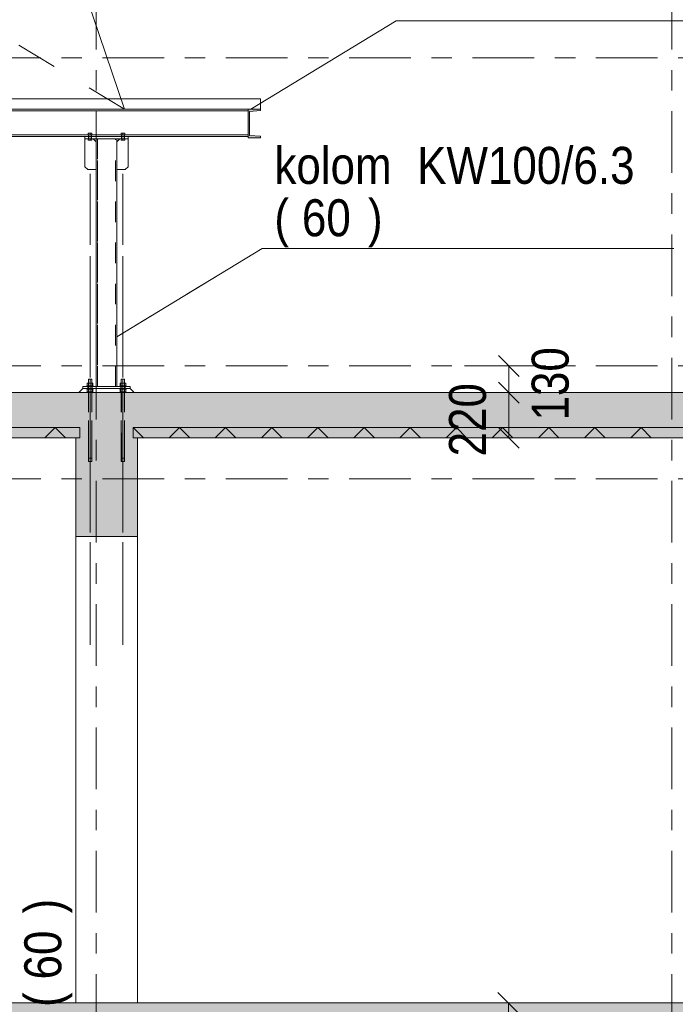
# Model space of a CAD drawing. Header units: millimetres. Extents: x -931 to -90, y -1411 to -817.
# Tile 59 of 63: x -221 to -189, y -1020 to -972. Entities that reach past the tile are written whole.
import ezdxf

# ---------------------------------------------------------------- set-up
doc = ezdxf.new("R2010")
doc.units = ezdxf.units.MM
for name, pattern in [('XKITLINE00', [0]), ('XKITLINE01', [4, 1, -1, 1, -1]), ('XKITLINE02', [4, 2, -2]), ('XKITLINE03', [6, 3, -1, 1, -1])]:
    doc.linetypes.add(name, pattern=pattern)
for name, color, linetype, lineweight in [('Bout', 3, 'Continuous', 0), ('Offset', 4, 'Continuous', 0), ('Onderdeel', 2, 'Continuous', 0), ('Onderdeel label', 2, 'Continuous', 0), ('Stramien', 4, 'Continuous', 0)]:
    doc.layers.add(name, color=color, linetype=linetype, lineweight=lineweight)
doc.styles.add('ARIAL', font='arial.ttf')

msp = doc.modelspace()

# ---------------------------------------------------------------- hatches: boundary and pattern name
at = {"layer": 'Onderdeel'}
for points in [[(-209.934, -977.459), (-209.934, -976.059), (-209.334, -976.059), (-209.334, -976.135), (-209.864, -976.177), (-209.864, -977.34), (-209.334, -977.383), (-209.334, -977.459)], [(-239.324, -989.859), (-218.324, -989.859), (-218.324, -992.059), (-239.324, -992.059)], [(-218.324, -996.859), (-218.324, -989.859), (-215.324, -989.859), (-215.324, -996.859)], [(-162.322, -992.059), (-215.324, -992.059), (-215.324, -989.859), (-162.322, -989.859)], [(-239.524, -992.059), (-239.524, -991.559), (-218.125, -991.559), (-218.125, -992.059)], [(-215.524, -992.059), (-215.524, -991.559), (-162.122, -991.559), (-162.122, -992.059)], [(-246.324, -1022.559), (-246.324, -1019.559), (-156.322, -1019.559), (-156.322, -1022.559)]]:
    msp.add_hatch(color=256, dxfattribs=at).paths.add_polyline_path(points, flags=17)

# ---------------------------------------------------------------- linework, layer by layer
at = {"layer": 'Bout', "linetype": 'XKITLINE00', "lineweight": 0}
for p, q in [((-217.717, -977.229), (-217.717, -977.229)), ((-217.717, -977.304), (-217.717, -977.229)), ((-217.537, -977.229), (-217.717, -977.229)), ((-217.717, -977.499), (-217.717, -977.574)), ((-217.687, -977.389), (-217.687, -977.399)), ((-217.627, -977.304), (-217.627, -977.229)), ((-217.627, -977.574), (-217.627, -977.499)), ((-217.567, -977.389), (-217.567, -977.399)), ((-217.565, -977.389), (-217.565, -977.399)), ((-217.537, -977.304), (-217.537, -977.229)), ((-217.537, -977.574), (-217.537, -977.499)), ((-216.117, -977.229), (-216.117, -977.229)), ((-216.117, -977.304), (-216.117, -977.229)), ((-215.937, -977.229), (-216.117, -977.229)), ((-216.117, -977.499), (-216.117, -977.574)), ((-216.087, -977.389), (-216.087, -977.399)), ((-216.027, -977.304), (-216.027, -977.229)), ((-216.027, -977.574), (-216.027, -977.499)), ((-215.967, -977.389), (-215.967, -977.399)), ((-215.965, -977.389), (-215.965, -977.399)), ((-215.937, -977.304), (-215.937, -977.229)), ((-215.937, -977.574), (-215.937, -977.499)), ((-217.717, -977.574), (-217.717, -977.574)), ((-217.537, -977.574), (-217.717, -977.574)), ((-216.117, -977.574), (-216.117, -977.574)), ((-215.937, -977.574), (-216.117, -977.574))]:
    msp.add_line(p, q, dxfattribs=at)
at = {"layer": 'Bout', "linetype": 'XKITLINE02', "lineweight": 0}
for p, q in [((-217.717, -977.304), (-217.717, -977.229)), ((-217.717, -977.304), (-217.717, -977.229)), ((-217.717, -977.304), (-217.717, -977.229)), ((-217.537, -977.304), (-217.717, -977.304)), ((-217.537, -977.499), (-217.717, -977.499)), ((-217.717, -977.574), (-217.717, -977.499)), ((-217.717, -977.574), (-217.717, -977.499)), ((-217.717, -977.574), (-217.717, -977.499)), ((-217.535, -977.229), (-217.715, -977.229)), ((-217.715, -977.304), (-217.715, -977.229)), ((-217.715, -977.304), (-217.715, -977.229)), ((-217.715, -977.304), (-217.715, -977.229)), ((-217.715, -977.304), (-217.715, -977.229)), ((-217.535, -977.304), (-217.715, -977.304)), ((-217.535, -977.499), (-217.715, -977.499)), ((-217.715, -977.574), (-217.715, -977.499)), ((-217.715, -977.574), (-217.715, -977.499)), ((-217.715, -977.574), (-217.715, -977.499)), ((-217.715, -977.574), (-217.715, -977.499)), ((-217.697, -977.389), (-217.697, -977.304)), ((-217.697, -977.389), (-217.697, -977.304)), ((-217.557, -977.389), (-217.697, -977.389)), ((-217.697, -977.499), (-217.697, -977.399)), ((-217.697, -977.499), (-217.697, -977.399)), ((-217.557, -977.399), (-217.697, -977.399)), ((-217.695, -977.389), (-217.695, -977.304)), ((-217.695, -977.389), (-217.695, -977.304)), ((-217.555, -977.389), (-217.695, -977.389)), ((-217.695, -977.499), (-217.695, -977.399)), ((-217.695, -977.499), (-217.695, -977.399)), ((-217.555, -977.399), (-217.695, -977.399)), ((-217.687, -977.389), (-217.687, -977.304)), ((-217.687, -977.499), (-217.687, -977.304)), ((-217.687, -977.399), (-217.687, -977.499)), ((-217.685, -977.499), (-217.685, -977.304)), ((-217.685, -977.499), (-217.685, -977.304)), ((-217.627, -977.304), (-217.627, -977.229)), ((-217.627, -977.304), (-217.627, -977.229)), ((-217.627, -977.304), (-217.627, -977.229)), ((-217.627, -977.574), (-217.627, -977.499)), ((-217.627, -977.574), (-217.627, -977.499)), ((-217.627, -977.574), (-217.627, -977.499)), ((-217.625, -977.304), (-217.625, -977.229)), ((-217.625, -977.304), (-217.625, -977.229)), ((-217.625, -977.304), (-217.625, -977.229)), ((-217.625, -977.304), (-217.625, -977.229)), ((-217.625, -977.574), (-217.625, -977.499)), ((-217.625, -977.574), (-217.625, -977.499)), ((-217.625, -977.574), (-217.625, -977.499)), ((-217.625, -977.574), (-217.625, -977.499)), ((-217.56, -977.389), (-217.57, -977.389)), ((-217.57, -977.399), (-217.56, -977.399)), ((-217.558, -977.389), (-217.568, -977.389)), ((-217.568, -977.399), (-217.558, -977.399)), ((-217.567, -977.389), (-217.567, -977.304)), ((-217.567, -977.499), (-217.567, -977.304)), ((-217.567, -977.399), (-217.567, -977.499)), ((-217.565, -977.389), (-217.565, -977.304)), ((-217.565, -977.499), (-217.565, -977.304)), ((-217.565, -977.399), (-217.565, -977.499)), ((-217.557, -977.389), (-217.56, -977.389)), ((-217.555, -977.389), (-217.558, -977.389)), ((-217.557, -977.389), (-217.557, -977.304)), ((-217.557, -977.389), (-217.557, -977.304)), ((-217.557, -977.499), (-217.557, -977.399)), ((-217.557, -977.499), (-217.557, -977.399)), ((-217.555, -977.389), (-217.555, -977.304)), ((-217.555, -977.389), (-217.555, -977.304)), ((-217.555, -977.499), (-217.555, -977.399)), ((-217.555, -977.499), (-217.555, -977.399)), ((-217.537, -977.229), (-217.537, -977.229)), ((-217.537, -977.229), (-217.537, -977.229)), ((-217.537, -977.304), (-217.537, -977.229)), ((-217.537, -977.229), (-217.537, -977.229)), ((-217.537, -977.304), (-217.537, -977.229)), ((-217.537, -977.304), (-217.537, -977.229)), ((-217.537, -977.574), (-217.537, -977.499)), ((-217.537, -977.574), (-217.537, -977.499)), ((-217.537, -977.499), (-217.537, -977.574)), ((-217.535, -977.304), (-217.535, -977.229)), ((-217.535, -977.304), (-217.535, -977.229)), ((-217.535, -977.304), (-217.535, -977.229)), ((-217.535, -977.304), (-217.535, -977.229)), ((-217.535, -977.574), (-217.535, -977.499)), ((-217.535, -977.574), (-217.535, -977.499)), ((-217.535, -977.574), (-217.535, -977.499)), ((-217.535, -977.574), (-217.535, -977.499)), ((-216.117, -977.304), (-216.117, -977.229)), ((-216.117, -977.304), (-216.117, -977.229)), ((-216.117, -977.304), (-216.117, -977.229)), ((-215.937, -977.304), (-216.117, -977.304)), ((-215.937, -977.499), (-216.117, -977.499)), ((-216.117, -977.574), (-216.117, -977.499)), ((-216.117, -977.574), (-216.117, -977.499)), ((-216.117, -977.574), (-216.117, -977.499)), ((-215.935, -977.229), (-216.115, -977.229)), ((-216.115, -977.304), (-216.115, -977.229)), ((-216.115, -977.304), (-216.115, -977.229)), ((-216.115, -977.304), (-216.115, -977.229)), ((-216.115, -977.304), (-216.115, -977.229)), ((-215.935, -977.304), (-216.115, -977.304)), ((-215.935, -977.499), (-216.115, -977.499)), ((-216.115, -977.574), (-216.115, -977.499)), ((-216.115, -977.574), (-216.115, -977.499)), ((-216.115, -977.574), (-216.115, -977.499)), ((-216.115, -977.574), (-216.115, -977.499)), ((-216.097, -977.389), (-216.097, -977.304)), ((-216.097, -977.389), (-216.097, -977.304)), ((-216.097, -977.389), (-215.957, -977.389)), ((-216.097, -977.499), (-216.097, -977.399)), ((-216.097, -977.499), (-216.097, -977.399)), ((-215.957, -977.399), (-216.097, -977.399)), ((-216.095, -977.389), (-216.095, -977.304)), ((-216.095, -977.389), (-216.095, -977.304)), ((-216.095, -977.389), (-215.955, -977.389)), ((-216.095, -977.499), (-216.095, -977.399)), ((-216.095, -977.499), (-216.095, -977.399)), ((-215.955, -977.399), (-216.095, -977.399)), ((-216.087, -977.389), (-216.087, -977.304)), ((-216.087, -977.499), (-216.087, -977.304)), ((-216.087, -977.399), (-216.087, -977.499)), ((-216.085, -977.499), (-216.085, -977.304)), ((-216.085, -977.499), (-216.085, -977.304)), ((-216.027, -977.304), (-216.027, -977.229)), ((-216.027, -977.304), (-216.027, -977.229)), ((-216.027, -977.304), (-216.027, -977.229)), ((-216.027, -977.574), (-216.027, -977.499)), ((-216.027, -977.574), (-216.027, -977.499)), ((-216.027, -977.574), (-216.027, -977.499)), ((-216.025, -977.304), (-216.025, -977.229)), ((-216.025, -977.304), (-216.025, -977.229)), ((-216.025, -977.304), (-216.025, -977.229)), ((-216.025, -977.304), (-216.025, -977.229)), ((-216.025, -977.574), (-216.025, -977.499)), ((-216.025, -977.574), (-216.025, -977.499)), ((-216.025, -977.574), (-216.025, -977.499)), ((-216.025, -977.574), (-216.025, -977.499)), ((-215.96, -977.389), (-215.97, -977.389)), ((-215.97, -977.399), (-215.96, -977.399)), ((-215.958, -977.389), (-215.968, -977.389)), ((-215.968, -977.399), (-215.958, -977.399)), ((-215.967, -977.389), (-215.967, -977.304)), ((-215.967, -977.499), (-215.967, -977.304)), ((-215.967, -977.399), (-215.967, -977.499)), ((-215.965, -977.389), (-215.965, -977.304)), ((-215.965, -977.499), (-215.965, -977.304)), ((-215.965, -977.399), (-215.965, -977.499)), ((-215.957, -977.389), (-215.96, -977.389)), ((-215.955, -977.389), (-215.958, -977.389)), ((-215.957, -977.389), (-215.957, -977.304)), ((-215.957, -977.389), (-215.957, -977.304)), ((-215.957, -977.499), (-215.957, -977.399)), ((-215.957, -977.499), (-215.957, -977.399)), ((-215.955, -977.389), (-215.955, -977.304)), ((-215.955, -977.389), (-215.955, -977.304)), ((-215.955, -977.499), (-215.955, -977.399)), ((-215.955, -977.499), (-215.955, -977.399)), ((-215.937, -977.229), (-215.937, -977.229)), ((-215.937, -977.229), (-215.937, -977.229)), ((-215.937, -977.304), (-215.937, -977.229)), ((-215.937, -977.229), (-215.937, -977.229)), ((-215.937, -977.304), (-215.937, -977.229)), ((-215.937, -977.304), (-215.937, -977.229)), ((-215.937, -977.574), (-215.937, -977.499)), ((-215.937, -977.574), (-215.937, -977.499)), ((-215.937, -977.499), (-215.937, -977.574)), ((-215.935, -977.304), (-215.935, -977.229)), ((-215.935, -977.304), (-215.935, -977.229)), ((-215.935, -977.304), (-215.935, -977.229)), ((-215.935, -977.304), (-215.935, -977.229)), ((-215.935, -977.574), (-215.935, -977.499)), ((-215.935, -977.574), (-215.935, -977.499)), ((-215.935, -977.574), (-215.935, -977.499)), ((-215.935, -977.574), (-215.935, -977.499)), ((-217.535, -977.574), (-217.715, -977.574)), ((-217.537, -977.574), (-217.537, -977.574)), ((-217.537, -977.574), (-217.537, -977.574)), ((-217.537, -977.574), (-217.537, -977.574)), ((-215.935, -977.574), (-216.115, -977.574)), ((-215.937, -977.574), (-215.937, -977.574)), ((-215.937, -977.574), (-215.937, -977.574)), ((-215.937, -977.574), (-215.937, -977.574)), ((-217.727, -989.559), (-217.727, -989.659)), ((-217.727, -989.559), (-217.727, -989.659)), ((-217.527, -989.559), (-217.727, -989.559)), ((-217.527, -989.659), (-217.727, -989.659)), ((-217.725, -989.559), (-217.725, -989.659)), ((-217.725, -989.559), (-217.725, -989.659)), ((-217.525, -989.559), (-217.725, -989.559)), ((-217.525, -989.659), (-217.725, -989.659)), ((-217.532, -989.559), (-217.527, -989.559)), ((-217.53, -989.559), (-217.525, -989.559)), ((-217.527, -989.559), (-217.527, -989.659)), ((-217.527, -989.559), (-217.527, -989.659)), ((-217.525, -989.559), (-217.525, -989.659)), ((-217.525, -989.559), (-217.525, -989.659)), ((-216.127, -989.559), (-216.127, -989.659)), ((-216.127, -989.559), (-216.127, -989.659)), ((-215.927, -989.559), (-216.127, -989.559)), ((-216.127, -989.659), (-215.927, -989.659)), ((-216.125, -989.559), (-216.125, -989.659)), ((-216.125, -989.559), (-216.125, -989.659)), ((-215.925, -989.559), (-216.125, -989.559)), ((-216.125, -989.659), (-215.925, -989.659)), ((-215.932, -989.559), (-215.927, -989.559)), ((-215.93, -989.559), (-215.925, -989.559)), ((-215.927, -989.559), (-215.927, -989.659)), ((-215.927, -989.559), (-215.927, -989.659)), ((-215.925, -989.559), (-215.925, -989.659)), ((-215.925, -989.559), (-215.925, -989.659))]:
    msp.add_line(p, q, dxfattribs=at)
at = {"layer": 'Offset', "linetype": 'XKITLINE00', "lineweight": 0}
for p, q in [((-197.767, -988.05), (-196.749, -989.068)), ((-199.418, -988.559), (-195.458, -988.559)), ((-197.258, -989.859), (-197.258, -988.559)), ((-197.767, -989.35), (-196.749, -990.368)), ((-197.767, -989.35), (-196.749, -990.368)), ((-197.258, -992.059), (-197.258, -989.859)), ((-197.067, -989.859), (-195.818, -989.859)), ((-197.067, -989.859), (-195.248, -989.859)), ((-197.767, -991.55), (-196.749, -992.568)), ((-197.538, -992.059), (-199.268, -992.059)), ((-197.787, -1019.05), (-196.768, -1020.068)), ((-199.438, -1019.559), (-195.478, -1019.559)), ((-197.278, -1022.559), (-197.278, -1019.559))]:
    msp.add_line(p, q, dxfattribs=at)
at = {"layer": 'Offset'}
for p in [(-197.258, -988.559), (-197.258, -989.859), (-197.258, -989.859), (-197.258, -992.059), (-197.278, -1019.559)]:
    msp.add_point(p, dxfattribs=at)
at = {"layer": 'Onderdeel', "linetype": 'XKITLINE00', "lineweight": 0}
for p, q in [((-239.334, -975.559), (-209.334, -975.559)), ((-209.334, -975.559), (-209.334, -976.059)), ((-209.334, -976.059), (-239.334, -976.059)), ((-209.934, -976.059), (-209.334, -976.059)), ((-209.934, -977.459), (-209.934, -976.059)), ((-209.334, -976.059), (-209.334, -976.135)), ((-209.934, -976.144), (-240.024, -976.144)), ((-209.334, -976.135), (-209.864, -976.177)), ((-209.864, -976.177), (-209.864, -977.34)), ((-209.934, -977.304), (-240.024, -977.304)), ((-209.934, -977.389), (-240.024, -977.389)), ((-217.877, -977.499), (-217.877, -977.399)), ((-217.877, -977.399), (-217.877, -977.399)), ((-215.777, -977.399), (-217.877, -977.399)), ((-217.877, -977.499), (-217.877, -977.499)), ((-215.777, -977.499), (-217.877, -977.499)), ((-217.877, -977.499), (-217.877, -978.861)), ((-217.327, -977.649), (-217.477, -977.499)), ((-217.327, -977.647), (-217.475, -977.499)), ((-217.327, -989.559), (-217.327, -977.499)), ((-216.327, -989.559), (-216.327, -977.499)), ((-216.177, -977.499), (-216.327, -977.649)), ((-216.325, -977.499), (-216.325, -977.647)), ((-215.775, -977.399), (-215.777, -977.399)), ((-215.777, -977.399), (-215.777, -977.499)), ((-215.775, -977.499), (-215.777, -977.499)), ((-215.777, -978.861), (-215.777, -977.499)), ((-215.775, -977.499), (-215.775, -977.399)), ((-215.775, -977.399), (-215.775, -977.399)), ((-215.775, -977.499), (-215.775, -977.499)), ((-215.775, -978.861), (-215.775, -977.499)), ((-209.334, -977.459), (-209.934, -977.459)), ((-209.864, -977.34), (-209.334, -977.383)), ((-209.334, -977.383), (-209.334, -977.459)), ((-217.877, -978.861), (-217.739, -978.999)), ((-217.877, -978.861), (-217.877, -978.861)), ((-215.914, -978.999), (-215.777, -978.861)), ((-215.912, -978.999), (-215.775, -978.861)), ((-215.777, -978.861), (-215.777, -978.861)), ((-215.775, -978.861), (-215.775, -978.861)), ((-217.327, -978.999), (-217.739, -978.999)), ((-215.914, -978.999), (-216.327, -978.999)), ((-216.325, -978.999), (-216.325, -989.559)), ((-215.914, -978.999), (-215.912, -978.999)), ((-215.912, -978.999), (-215.912, -978.999)), ((-217.765, -989.394), (-217.765, -989.394)), ((-217.765, -989.394), (-217.488, -989.394)), ((-217.765, -989.394), (-217.765, -989.529)), ((-217.707, -989.209), (-217.707, -989.209)), ((-217.707, -989.209), (-217.547, -989.209)), ((-217.707, -989.209), (-217.707, -989.394)), ((-217.547, -989.209), (-217.547, -989.394)), ((-217.547, -989.209), (-217.545, -989.209)), ((-217.545, -989.209), (-217.545, -989.209)), ((-217.545, -989.209), (-217.545, -989.394)), ((-217.488, -989.529), (-217.488, -989.394)), ((-217.488, -989.394), (-217.486, -989.394)), ((-217.486, -989.394), (-217.486, -989.394)), ((-217.486, -989.529), (-217.486, -989.394)), ((-216.165, -989.394), (-216.165, -989.394)), ((-216.165, -989.394), (-215.888, -989.394)), ((-216.165, -989.529), (-216.165, -989.394)), ((-216.107, -989.209), (-216.107, -989.209)), ((-216.107, -989.209), (-215.947, -989.209)), ((-216.107, -989.209), (-216.107, -989.394)), ((-215.947, -989.209), (-215.947, -989.209)), ((-215.947, -989.209), (-215.947, -989.394)), ((-215.945, -989.209), (-215.947, -989.209)), ((-215.945, -989.209), (-215.945, -989.209)), ((-215.945, -989.209), (-215.945, -989.394)), ((-215.888, -989.394), (-215.888, -989.394)), ((-215.888, -989.394), (-215.888, -989.529)), ((-215.886, -989.394), (-215.888, -989.394)), ((-215.886, -989.394), (-215.886, -989.394)), ((-215.886, -989.529), (-215.886, -989.394)), ((-239.324, -989.859), (-218.324, -989.859)), ((-215.324, -989.859), (-218.324, -989.859)), ((-218.177, -989.859), (-217.977, -989.659)), ((-217.977, -989.659), (-217.977, -989.559)), ((-217.977, -989.559), (-217.977, -989.559)), ((-215.677, -989.559), (-217.977, -989.559)), ((-217.977, -989.659), (-215.677, -989.659)), ((-217.977, -989.659), (-217.977, -989.659)), ((-217.977, -989.659), (-215.677, -989.659)), ((-217.777, -989.529), (-217.777, -989.529)), ((-217.777, -989.529), (-217.477, -989.529)), ((-217.777, -989.529), (-217.777, -989.559)), ((-217.477, -989.559), (-217.477, -989.529)), ((-217.477, -989.529), (-217.475, -989.529)), ((-217.475, -989.529), (-217.475, -989.529)), ((-217.475, -989.559), (-217.475, -989.529)), ((-216.177, -989.529), (-216.177, -989.529)), ((-216.177, -989.529), (-215.877, -989.529)), ((-216.177, -989.559), (-216.177, -989.529)), ((-215.877, -989.529), (-215.877, -989.529)), ((-215.877, -989.529), (-215.877, -989.559)), ((-215.875, -989.529), (-215.877, -989.529)), ((-215.875, -989.529), (-215.875, -989.529)), ((-215.875, -989.559), (-215.875, -989.529)), ((-215.677, -989.559), (-215.677, -989.659)), ((-215.677, -989.559), (-215.675, -989.559)), ((-215.477, -989.859), (-215.677, -989.659)), ((-215.677, -989.659), (-215.675, -989.659)), ((-215.675, -989.659), (-215.677, -989.659)), ((-215.675, -989.559), (-215.675, -989.559)), ((-215.675, -989.659), (-215.675, -989.559)), ((-215.675, -989.659), (-215.675, -989.659)), ((-215.475, -989.859), (-215.675, -989.659)), ((-215.675, -989.659), (-215.675, -989.659)), ((-215.324, -989.859), (-162.322, -989.859)), ((-218.125, -991.559), (-239.524, -991.559)), ((-219.819, -992.059), (-219.319, -991.559)), ((-218.819, -992.059), (-219.319, -991.559)), ((-218.125, -991.559), (-218.125, -992.059)), ((-215.024, -992.059), (-215.524, -991.559)), ((-162.122, -991.559), (-215.524, -991.559)), ((-215.524, -992.059), (-215.524, -991.559)), ((-213.779, -992.059), (-213.279, -991.559)), ((-212.779, -992.059), (-213.279, -991.559)), ((-211.534, -992.059), (-211.034, -991.559)), ((-210.534, -992.059), (-211.034, -991.559)), ((-209.289, -992.059), (-208.789, -991.559)), ((-208.289, -992.059), (-208.789, -991.559)), ((-207.044, -992.059), (-206.544, -991.559)), ((-206.044, -992.059), (-206.544, -991.559)), ((-204.799, -992.059), (-204.299, -991.559)), ((-203.799, -992.059), (-204.299, -991.559)), ((-202.554, -992.059), (-202.054, -991.559)), ((-201.554, -992.059), (-202.054, -991.559)), ((-200.309, -992.059), (-199.809, -991.559)), ((-199.309, -992.059), (-199.809, -991.559)), ((-198.064, -992.059), (-197.564, -991.559)), ((-197.064, -992.059), (-197.564, -991.559)), ((-195.819, -992.059), (-195.319, -991.559)), ((-194.819, -992.059), (-195.319, -991.559)), ((-193.574, -992.059), (-193.074, -991.559)), ((-192.574, -992.059), (-193.074, -991.559)), ((-191.329, -992.059), (-190.829, -991.559)), ((-190.329, -992.059), (-190.829, -991.559)), ((-218.125, -992.059), (-239.524, -992.059)), ((-239.324, -992.059), (-218.324, -992.059)), ((-218.325, -996.859), (-218.325, -992.059)), ((-218.325, -996.859), (-218.325, -992.059)), ((-218.324, -996.859), (-218.324, -992.059)), ((-162.122, -992.059), (-215.524, -992.059)), ((-162.322, -992.059), (-215.324, -992.059)), ((-215.324, -992.059), (-215.324, -1019.559)), ((-215.324, -1019.559), (-215.324, -992.059)), ((-215.324, -996.859), (-215.324, -992.059)), ((-218.325, -996.859), (-218.325, -996.859)), ((-218.324, -1019.559), (-218.324, -996.859)), ((-215.324, -996.859), (-218.324, -996.859)), ((-162.322, -1019.559), (-239.324, -1019.559))]:
    msp.add_line(p, q, dxfattribs=at)
at = {"layer": 'Onderdeel', "linetype": 'XKITLINE01', "lineweight": 0}
for p, q in [((-209.934, -976.059), (-240.024, -976.059)), ((-209.934, -976.059), (-239.334, -976.059)), ((-209.934, -976.059), (-209.934, -977.389)), ((-209.934, -976.059), (-209.934, -977.389)), ((-209.934, -976.144), (-240.024, -976.144)), ((-209.934, -977.304), (-240.024, -977.304)), ((-209.934, -977.389), (-240.024, -977.389)), ((-217.877, -977.399), (-217.877, -977.499)), ((-217.477, -977.499), (-217.877, -977.499)), ((-217.877, -978.861), (-217.877, -977.499)), ((-217.875, -977.399), (-217.875, -977.499)), ((-217.875, -977.499), (-217.875, -977.399)), ((-217.875, -977.399), (-217.875, -977.399)), ((-215.777, -977.399), (-217.875, -977.399)), ((-217.475, -977.499), (-217.875, -977.499)), ((-217.875, -977.499), (-217.875, -978.861)), ((-217.875, -978.861), (-217.875, -977.499)), ((-217.875, -977.499), (-217.875, -977.499)), ((-215.777, -977.499), (-217.875, -977.499)), ((-217.327, -977.649), (-217.477, -977.499)), ((-217.325, -977.649), (-217.475, -977.499)), ((-217.327, -989.559), (-217.327, -977.499)), ((-217.327, -977.499), (-217.327, -977.499)), ((-216.327, -977.499), (-217.327, -977.499)), ((-217.325, -989.559), (-217.325, -977.499)), ((-217.325, -989.559), (-217.325, -977.499)), ((-217.325, -977.499), (-217.325, -977.499)), ((-216.325, -977.499), (-217.325, -977.499)), ((-217.264, -989.559), (-217.264, -977.499)), ((-217.264, -977.499), (-217.264, -989.559)), ((-217.262, -989.559), (-217.262, -977.499)), ((-217.262, -977.499), (-217.262, -989.559)), ((-216.39, -989.559), (-216.39, -977.499)), ((-216.39, -989.559), (-216.39, -977.499)), ((-216.388, -989.559), (-216.388, -977.499)), ((-216.388, -989.559), (-216.388, -977.499)), ((-216.327, -989.559), (-216.327, -977.499)), ((-216.327, -977.649), (-216.177, -977.499)), ((-216.325, -989.559), (-216.325, -977.499)), ((-216.175, -977.499), (-216.325, -977.649)), ((-216.325, -977.649), (-216.175, -977.499)), ((-215.777, -977.499), (-216.177, -977.499)), ((-215.775, -977.499), (-216.175, -977.499)), ((-215.777, -977.399), (-215.777, -977.399)), ((-215.777, -977.499), (-215.777, -977.399)), ((-215.777, -977.499), (-215.777, -977.499)), ((-215.777, -978.861), (-215.777, -977.499)), ((-215.775, -977.499), (-215.775, -977.399)), ((-215.775, -977.399), (-215.775, -977.399)), ((-215.775, -977.499), (-215.775, -977.499)), ((-215.775, -978.861), (-215.775, -977.499)), ((-217.325, -977.649), (-217.327, -977.647)), ((-217.327, -978.999), (-217.327, -977.649)), ((-217.327, -977.649), (-217.327, -977.649)), ((-217.327, -978.999), (-217.327, -977.649)), ((-217.325, -978.999), (-217.325, -977.649)), ((-217.325, -977.649), (-217.325, -977.649)), ((-217.325, -978.999), (-217.325, -977.649)), ((-216.327, -977.649), (-216.327, -978.999)), ((-216.327, -977.649), (-216.327, -977.649)), ((-216.327, -978.999), (-216.327, -977.649)), ((-216.325, -977.647), (-216.325, -978.999)), ((-216.325, -977.649), (-216.325, -978.999)), ((-216.325, -977.649), (-216.325, -977.649)), ((-216.325, -978.999), (-216.325, -977.649)), ((-217.739, -978.999), (-217.877, -978.861)), ((-217.875, -978.861), (-217.737, -978.999)), ((-217.875, -978.861), (-217.875, -978.861)), ((-217.737, -978.999), (-217.875, -978.861)), ((-215.777, -978.861), (-215.914, -978.999)), ((-215.775, -978.861), (-215.912, -978.999)), ((-217.737, -978.999), (-217.325, -978.999)), ((-217.327, -978.999), (-217.327, -978.999)), ((-217.327, -978.999), (-217.327, -978.999)), ((-215.912, -978.999), (-216.325, -978.999)), ((-217.765, -989.529), (-217.765, -989.394)), ((-217.488, -989.394), (-217.765, -989.394)), ((-217.765, -989.529), (-217.765, -989.394)), ((-217.765, -989.529), (-217.765, -989.394)), ((-217.763, -989.394), (-217.763, -989.394)), ((-217.486, -989.394), (-217.763, -989.394)), ((-217.763, -989.529), (-217.763, -989.394)), ((-217.763, -989.394), (-217.763, -989.529)), ((-217.486, -989.394), (-217.763, -989.394)), ((-217.763, -989.529), (-217.763, -989.394)), ((-217.763, -989.529), (-217.763, -989.394)), ((-217.707, -989.209), (-217.707, -992.809)), ((-217.547, -989.209), (-217.707, -989.209)), ((-217.707, -989.209), (-217.707, -992.809)), ((-217.707, -992.809), (-217.707, -989.209)), ((-217.707, -989.394), (-217.707, -992.809)), ((-217.705, -989.209), (-217.705, -989.209)), ((-217.545, -989.209), (-217.705, -989.209)), ((-217.705, -989.209), (-217.705, -992.809)), ((-217.705, -989.209), (-217.705, -992.809)), ((-217.545, -989.209), (-217.705, -989.209)), ((-217.705, -989.209), (-217.705, -992.809)), ((-217.705, -992.809), (-217.705, -989.209)), ((-217.547, -992.809), (-217.547, -989.209)), ((-217.547, -989.209), (-217.547, -989.209)), ((-217.547, -989.209), (-217.547, -992.809)), ((-217.547, -989.209), (-217.547, -992.809)), ((-217.547, -989.394), (-217.547, -992.809)), ((-217.545, -992.809), (-217.545, -989.209)), ((-217.545, -989.209), (-217.545, -989.209)), ((-217.545, -989.209), (-217.545, -992.809)), ((-217.545, -989.209), (-217.545, -992.809)), ((-217.545, -989.394), (-217.545, -992.809)), ((-217.488, -989.529), (-217.488, -989.394)), ((-217.488, -989.394), (-217.488, -989.394)), ((-217.488, -989.529), (-217.488, -989.394)), ((-217.488, -989.394), (-217.488, -989.529)), ((-217.486, -989.529), (-217.486, -989.394)), ((-217.486, -989.394), (-217.486, -989.394)), ((-217.486, -989.529), (-217.486, -989.394)), ((-217.486, -989.394), (-217.486, -989.529)), ((-216.165, -989.529), (-216.165, -989.394)), ((-216.165, -989.394), (-216.165, -989.394)), ((-216.165, -989.394), (-215.888, -989.394)), ((-216.165, -989.529), (-216.165, -989.394)), ((-216.165, -989.394), (-216.165, -989.529)), ((-215.888, -989.394), (-216.163, -989.394)), ((-216.163, -989.529), (-216.163, -989.394)), ((-216.163, -989.529), (-216.163, -989.394)), ((-216.163, -989.394), (-216.163, -989.394)), ((-216.163, -989.394), (-215.886, -989.394)), ((-216.163, -989.529), (-216.163, -989.394)), ((-216.163, -989.394), (-216.163, -989.529)), ((-216.107, -989.209), (-216.107, -992.809)), ((-216.107, -989.209), (-216.107, -989.209)), ((-216.107, -989.209), (-215.947, -989.209)), ((-216.107, -992.809), (-216.107, -989.209)), ((-216.107, -989.209), (-216.107, -992.809)), ((-216.107, -989.394), (-216.107, -992.809)), ((-215.947, -989.209), (-216.105, -989.209)), ((-216.105, -992.809), (-216.105, -989.209)), ((-216.105, -992.809), (-216.105, -989.209)), ((-216.105, -989.209), (-216.105, -989.209)), ((-216.105, -989.209), (-215.945, -989.209)), ((-216.105, -992.809), (-216.105, -989.209)), ((-216.105, -992.809), (-216.105, -989.209)), ((-215.947, -989.209), (-215.947, -989.209)), ((-215.947, -989.209), (-215.947, -992.809)), ((-215.947, -989.209), (-215.947, -992.809)), ((-215.947, -992.809), (-215.947, -989.209)), ((-215.947, -989.394), (-215.947, -992.809)), ((-215.945, -989.209), (-215.945, -992.809)), ((-215.945, -989.209), (-215.945, -989.209)), ((-215.945, -989.209), (-215.945, -992.809)), ((-215.945, -992.809), (-215.945, -989.209)), ((-215.945, -989.394), (-215.945, -992.809)), ((-215.888, -989.394), (-215.888, -989.394)), ((-215.888, -989.394), (-215.888, -989.529)), ((-215.888, -989.529), (-215.888, -989.394)), ((-215.888, -989.529), (-215.888, -989.394)), ((-215.886, -989.394), (-215.886, -989.529)), ((-215.886, -989.394), (-215.886, -989.394)), ((-215.886, -989.529), (-215.886, -989.394)), ((-215.886, -989.529), (-215.886, -989.394)), ((-218.177, -989.859), (-217.977, -989.659)), ((-215.477, -989.859), (-218.177, -989.859)), ((-218.175, -989.859), (-217.975, -989.659)), ((-218.175, -989.859), (-217.975, -989.659)), ((-215.475, -989.859), (-218.175, -989.859)), ((-217.977, -989.559), (-217.977, -989.659)), ((-217.975, -989.659), (-217.975, -989.559)), ((-217.975, -989.559), (-217.975, -989.559)), ((-217.975, -989.559), (-217.975, -989.659)), ((-215.675, -989.559), (-217.975, -989.559)), ((-217.975, -989.659), (-217.975, -989.659)), ((-215.675, -989.659), (-217.975, -989.659)), ((-217.975, -989.659), (-215.675, -989.659)), ((-217.777, -989.559), (-217.777, -989.529)), ((-217.477, -989.529), (-217.777, -989.529)), ((-217.777, -989.559), (-217.777, -989.529)), ((-217.777, -989.559), (-217.777, -989.529)), ((-217.777, -989.559), (-217.777, -989.559)), ((-217.777, -989.559), (-217.477, -989.559)), ((-217.477, -989.559), (-217.777, -989.559)), ((-217.777, -989.659), (-217.777, -989.659)), ((-217.777, -989.659), (-217.477, -989.659)), ((-217.777, -989.689), (-217.777, -989.659)), ((-217.777, -989.659), (-217.777, -989.689)), ((-217.477, -989.659), (-217.777, -989.659)), ((-217.777, -989.689), (-217.777, -989.659)), ((-217.777, -989.689), (-217.777, -989.659)), ((-217.777, -989.689), (-217.777, -989.689)), ((-217.777, -989.689), (-217.477, -989.689)), ((-217.477, -989.689), (-217.777, -989.689)), ((-217.775, -989.529), (-217.775, -989.529)), ((-217.475, -989.529), (-217.775, -989.529)), ((-217.775, -989.559), (-217.775, -989.529)), ((-217.775, -989.529), (-217.775, -989.559)), ((-217.475, -989.529), (-217.775, -989.529)), ((-217.775, -989.559), (-217.775, -989.529)), ((-217.775, -989.559), (-217.775, -989.529)), ((-217.775, -989.559), (-217.775, -989.559)), ((-217.775, -989.559), (-217.475, -989.559)), ((-217.475, -989.559), (-217.775, -989.559)), ((-217.775, -989.659), (-217.775, -989.659)), ((-217.775, -989.659), (-217.475, -989.659)), ((-217.775, -989.689), (-217.775, -989.659)), ((-217.775, -989.659), (-217.775, -989.689)), ((-217.475, -989.659), (-217.775, -989.659)), ((-217.775, -989.689), (-217.775, -989.659)), ((-217.775, -989.689), (-217.775, -989.659)), ((-217.775, -989.689), (-217.775, -989.689)), ((-217.775, -989.689), (-217.475, -989.689)), ((-217.475, -989.689), (-217.775, -989.689)), ((-217.765, -989.529), (-217.765, -989.529)), ((-217.765, -989.529), (-217.488, -989.529)), ((-217.488, -989.529), (-217.765, -989.529)), ((-217.765, -989.689), (-217.765, -989.689)), ((-217.765, -989.689), (-217.488, -989.689)), ((-217.765, -989.824), (-217.765, -989.689)), ((-217.765, -989.689), (-217.765, -989.824)), ((-217.488, -989.689), (-217.765, -989.689)), ((-217.765, -989.824), (-217.765, -989.689)), ((-217.765, -989.824), (-217.765, -989.689)), ((-217.765, -989.824), (-217.765, -989.824)), ((-217.765, -989.824), (-217.488, -989.824)), ((-217.488, -989.824), (-217.765, -989.824)), ((-217.763, -989.529), (-217.763, -989.529)), ((-217.763, -989.529), (-217.486, -989.529)), ((-217.486, -989.529), (-217.763, -989.529)), ((-217.763, -989.689), (-217.763, -989.689)), ((-217.763, -989.689), (-217.486, -989.689)), ((-217.763, -989.824), (-217.763, -989.689)), ((-217.763, -989.689), (-217.763, -989.824)), ((-217.486, -989.689), (-217.763, -989.689)), ((-217.763, -989.824), (-217.763, -989.689)), ((-217.763, -989.824), (-217.763, -989.689)), ((-217.763, -989.824), (-217.763, -989.824)), ((-217.763, -989.824), (-217.486, -989.824)), ((-217.486, -989.824), (-217.763, -989.824)), ((-217.488, -989.529), (-217.488, -989.529)), ((-217.488, -989.824), (-217.488, -989.689)), ((-217.488, -989.824), (-217.488, -989.689)), ((-217.488, -989.689), (-217.488, -989.689)), ((-217.488, -989.824), (-217.488, -989.689)), ((-217.488, -989.689), (-217.488, -989.824)), ((-217.488, -989.824), (-217.488, -989.824)), ((-217.486, -989.529), (-217.486, -989.529)), ((-217.486, -989.824), (-217.486, -989.689)), ((-217.486, -989.824), (-217.486, -989.689)), ((-217.486, -989.689), (-217.486, -989.689)), ((-217.486, -989.824), (-217.486, -989.689)), ((-217.486, -989.689), (-217.486, -989.824)), ((-217.486, -989.824), (-217.486, -989.824)), ((-217.477, -989.559), (-217.477, -989.529)), ((-217.477, -989.529), (-217.477, -989.529)), ((-217.477, -989.559), (-217.477, -989.529)), ((-217.477, -989.529), (-217.477, -989.559)), ((-217.477, -989.559), (-217.477, -989.559)), ((-217.477, -989.689), (-217.477, -989.659)), ((-217.477, -989.689), (-217.477, -989.659)), ((-217.477, -989.659), (-217.477, -989.659)), ((-217.477, -989.689), (-217.477, -989.659)), ((-217.477, -989.659), (-217.477, -989.689)), ((-217.477, -989.689), (-217.477, -989.689)), ((-217.475, -989.559), (-217.475, -989.529)), ((-217.475, -989.529), (-217.475, -989.529)), ((-217.475, -989.559), (-217.475, -989.529)), ((-217.475, -989.529), (-217.475, -989.559)), ((-217.475, -989.559), (-217.475, -989.559)), ((-217.475, -989.689), (-217.475, -989.659)), ((-217.475, -989.689), (-217.475, -989.659)), ((-217.475, -989.659), (-217.475, -989.659)), ((-217.475, -989.689), (-217.475, -989.659)), ((-217.475, -989.659), (-217.475, -989.689)), ((-217.475, -989.689), (-217.475, -989.689)), ((-217.327, -989.559), (-217.327, -989.559)), ((-217.327, -989.559), (-216.327, -989.559)), ((-217.325, -989.559), (-217.325, -989.559)), ((-217.325, -989.559), (-216.325, -989.559)), ((-216.177, -989.559), (-216.177, -989.529)), ((-216.177, -989.529), (-216.177, -989.529)), ((-216.177, -989.529), (-215.877, -989.529)), ((-216.177, -989.559), (-216.177, -989.529)), ((-216.177, -989.529), (-216.177, -989.559)), ((-215.877, -989.559), (-216.177, -989.559)), ((-216.177, -989.559), (-216.177, -989.559)), ((-216.177, -989.559), (-215.877, -989.559)), ((-215.877, -989.659), (-216.177, -989.659)), ((-216.177, -989.689), (-216.177, -989.659)), ((-216.177, -989.689), (-216.177, -989.659)), ((-216.177, -989.659), (-216.177, -989.659)), ((-216.177, -989.659), (-215.877, -989.659)), ((-216.177, -989.689), (-216.177, -989.659)), ((-216.177, -989.659), (-216.177, -989.689)), ((-215.877, -989.689), (-216.177, -989.689)), ((-216.177, -989.689), (-216.177, -989.689)), ((-216.177, -989.689), (-215.877, -989.689)), ((-215.877, -989.529), (-216.175, -989.529)), ((-216.175, -989.559), (-216.175, -989.529)), ((-216.175, -989.559), (-216.175, -989.529)), ((-216.175, -989.529), (-216.175, -989.529)), ((-216.175, -989.529), (-215.875, -989.529)), ((-216.175, -989.559), (-216.175, -989.529)), ((-216.175, -989.529), (-216.175, -989.559)), ((-215.875, -989.559), (-216.175, -989.559)), ((-216.175, -989.559), (-216.175, -989.559)), ((-216.175, -989.559), (-215.875, -989.559)), ((-215.875, -989.659), (-216.175, -989.659)), ((-216.175, -989.689), (-216.175, -989.659)), ((-216.175, -989.689), (-216.175, -989.659)), ((-216.175, -989.659), (-216.175, -989.659)), ((-216.175, -989.659), (-215.875, -989.659)), ((-216.175, -989.689), (-216.175, -989.659)), ((-216.175, -989.659), (-216.175, -989.689)), ((-215.875, -989.689), (-216.175, -989.689)), ((-216.175, -989.689), (-216.175, -989.689)), ((-216.175, -989.689), (-215.875, -989.689)), ((-215.888, -989.529), (-216.165, -989.529)), ((-216.165, -989.529), (-216.165, -989.529)), ((-216.165, -989.529), (-215.888, -989.529)), ((-215.888, -989.689), (-216.165, -989.689)), ((-216.165, -989.824), (-216.165, -989.689)), ((-216.165, -989.824), (-216.165, -989.689)), ((-216.165, -989.689), (-216.165, -989.689)), ((-216.165, -989.689), (-215.888, -989.689)), ((-216.165, -989.824), (-216.165, -989.689)), ((-216.165, -989.689), (-216.165, -989.824)), ((-215.888, -989.824), (-216.165, -989.824)), ((-216.165, -989.824), (-216.165, -989.824)), ((-216.165, -989.824), (-215.888, -989.824)), ((-215.886, -989.529), (-216.163, -989.529)), ((-216.163, -989.529), (-216.163, -989.529)), ((-216.163, -989.529), (-215.886, -989.529)), ((-215.886, -989.689), (-216.163, -989.689)), ((-216.163, -989.824), (-216.163, -989.689)), ((-216.163, -989.824), (-216.163, -989.689)), ((-216.163, -989.689), (-216.163, -989.689)), ((-216.163, -989.689), (-215.886, -989.689)), ((-216.163, -989.824), (-216.163, -989.689)), ((-216.163, -989.689), (-216.163, -989.824)), ((-215.886, -989.824), (-216.163, -989.824)), ((-216.163, -989.824), (-216.163, -989.824)), ((-216.163, -989.824), (-215.886, -989.824)), ((-215.888, -989.529), (-215.888, -989.529)), ((-215.888, -989.689), (-215.888, -989.689)), ((-215.888, -989.824), (-215.888, -989.689)), ((-215.888, -989.689), (-215.888, -989.824)), ((-215.888, -989.824), (-215.888, -989.689)), ((-215.888, -989.824), (-215.888, -989.689)), ((-215.888, -989.824), (-215.888, -989.824)), ((-215.886, -989.529), (-215.886, -989.529)), ((-215.886, -989.689), (-215.886, -989.689)), ((-215.886, -989.824), (-215.886, -989.689)), ((-215.886, -989.689), (-215.886, -989.824)), ((-215.886, -989.824), (-215.886, -989.689)), ((-215.886, -989.824), (-215.886, -989.689)), ((-215.886, -989.824), (-215.886, -989.824)), ((-215.877, -989.529), (-215.877, -989.529)), ((-215.877, -989.529), (-215.877, -989.559)), ((-215.877, -989.559), (-215.877, -989.529)), ((-215.877, -989.559), (-215.877, -989.529)), ((-215.877, -989.559), (-215.877, -989.559)), ((-215.877, -989.659), (-215.877, -989.659)), ((-215.877, -989.689), (-215.877, -989.659)), ((-215.877, -989.659), (-215.877, -989.689)), ((-215.877, -989.689), (-215.877, -989.659)), ((-215.877, -989.689), (-215.877, -989.659)), ((-215.877, -989.689), (-215.877, -989.689)), ((-215.875, -989.529), (-215.875, -989.559)), ((-215.875, -989.529), (-215.875, -989.529)), ((-215.875, -989.559), (-215.875, -989.529)), ((-215.875, -989.559), (-215.875, -989.529)), ((-215.875, -989.559), (-215.875, -989.559)), ((-215.875, -989.659), (-215.875, -989.659)), ((-215.875, -989.689), (-215.875, -989.659)), ((-215.875, -989.659), (-215.875, -989.689)), ((-215.875, -989.689), (-215.875, -989.659)), ((-215.875, -989.689), (-215.875, -989.659)), ((-215.875, -989.689), (-215.875, -989.689)), ((-215.677, -989.559), (-215.677, -989.559)), ((-215.677, -989.659), (-215.677, -989.559)), ((-215.677, -989.659), (-215.477, -989.859)), ((-215.677, -989.659), (-215.677, -989.659)), ((-215.675, -989.659), (-215.675, -989.559)), ((-215.675, -989.659), (-215.475, -989.859)), ((-218.125, -991.559), (-239.524, -991.559)), ((-218.125, -992.059), (-218.125, -991.559)), ((-218.125, -992.059), (-218.125, -991.559)), ((-215.524, -991.559), (-215.524, -992.059)), ((-162.122, -991.559), (-215.524, -991.559)), ((-215.524, -991.559), (-215.524, -992.059)), ((-239.524, -992.059), (-218.125, -992.059)), ((-218.324, -992.059), (-218.325, -992.059)), ((-218.325, -992.059), (-218.325, -992.059)), ((-218.324, -992.059), (-218.324, -1019.559)), ((-218.324, -996.859), (-218.324, -992.059)), ((-218.324, -992.059), (-218.324, -992.059)), ((-215.524, -992.059), (-162.122, -992.059)), ((-215.324, -992.059), (-215.325, -992.059)), ((-215.325, -992.059), (-215.325, -992.059)), ((-215.325, -992.059), (-215.325, -996.859)), ((-215.325, -996.859), (-215.325, -992.059)), ((-215.325, -992.059), (-215.324, -992.059)), ((-215.324, -992.059), (-215.324, -992.059)), ((-217.707, -992.901), (-217.707, -992.809)), ((-217.707, -992.962), (-217.707, -992.809)), ((-217.707, -992.901), (-217.707, -992.809)), ((-217.707, -992.962), (-217.707, -992.809)), ((-217.705, -992.901), (-217.705, -992.809)), ((-217.705, -992.962), (-217.705, -992.809)), ((-217.705, -992.901), (-217.705, -992.809)), ((-217.705, -992.962), (-217.705, -992.809)), ((-217.547, -992.901), (-217.547, -992.809)), ((-217.547, -992.962), (-217.547, -992.809)), ((-217.547, -992.901), (-217.547, -992.809)), ((-217.547, -992.962), (-217.547, -992.809)), ((-217.545, -992.901), (-217.545, -992.809)), ((-217.545, -992.962), (-217.545, -992.809)), ((-217.545, -992.901), (-217.545, -992.809)), ((-217.545, -992.962), (-217.545, -992.809)), ((-216.107, -992.901), (-216.107, -992.809)), ((-216.107, -992.962), (-216.107, -992.809)), ((-216.107, -992.962), (-216.107, -992.809)), ((-216.107, -992.901), (-216.107, -992.809)), ((-216.105, -992.901), (-216.105, -992.809)), ((-216.105, -992.962), (-216.105, -992.809)), ((-216.105, -992.962), (-216.105, -992.809)), ((-216.105, -992.901), (-216.105, -992.809)), ((-215.947, -992.962), (-215.947, -992.809)), ((-215.947, -992.901), (-215.947, -992.809)), ((-215.947, -992.901), (-215.947, -992.809)), ((-215.947, -992.962), (-215.947, -992.809)), ((-215.945, -992.962), (-215.945, -992.809)), ((-215.945, -992.901), (-215.945, -992.809)), ((-215.945, -992.901), (-215.945, -992.809)), ((-215.945, -992.962), (-215.945, -992.809)), ((-217.707, -992.978), (-217.707, -992.901)), ((-217.707, -992.978), (-217.707, -992.901)), ((-217.707, -993.092), (-217.707, -992.962)), ((-217.707, -993.092), (-217.707, -992.962)), ((-217.707, -993.03), (-217.707, -992.978)), ((-217.707, -993.03), (-217.707, -992.978)), ((-217.707, -993.049), (-217.707, -993.03)), ((-217.707, -993.049), (-217.707, -993.03)), ((-217.707, -993.049), (-217.707, -993.049)), ((-217.707, -993.049), (-217.707, -993.209)), ((-217.547, -993.049), (-217.707, -993.049)), ((-217.707, -993.049), (-217.707, -993.049)), ((-217.707, -993.049), (-217.547, -993.049)), ((-217.707, -993.209), (-217.707, -993.049)), ((-217.707, -993.178), (-217.707, -993.092)), ((-217.707, -993.178), (-217.707, -993.092)), ((-217.707, -993.209), (-217.707, -993.178)), ((-217.707, -993.209), (-217.707, -993.178)), ((-217.707, -993.209), (-217.707, -993.209)), ((-217.707, -993.209), (-217.547, -993.209)), ((-217.707, -993.209), (-217.707, -993.209)), ((-217.547, -993.209), (-217.707, -993.209)), ((-217.705, -992.978), (-217.705, -992.901)), ((-217.705, -992.978), (-217.705, -992.901)), ((-217.705, -993.092), (-217.705, -992.962)), ((-217.705, -993.092), (-217.705, -992.962)), ((-217.705, -993.03), (-217.705, -992.978)), ((-217.705, -993.03), (-217.705, -992.978)), ((-217.705, -993.049), (-217.705, -993.03)), ((-217.705, -993.049), (-217.705, -993.03)), ((-217.705, -993.049), (-217.705, -993.049)), ((-217.705, -993.049), (-217.705, -993.209)), ((-217.545, -993.049), (-217.705, -993.049)), ((-217.705, -993.049), (-217.705, -993.049)), ((-217.705, -993.049), (-217.545, -993.049)), ((-217.705, -993.209), (-217.705, -993.049)), ((-217.705, -993.178), (-217.705, -993.092)), ((-217.705, -993.178), (-217.705, -993.092)), ((-217.705, -993.209), (-217.705, -993.178)), ((-217.705, -993.209), (-217.705, -993.178)), ((-217.705, -993.209), (-217.705, -993.209)), ((-217.705, -993.209), (-217.545, -993.209)), ((-217.705, -993.209), (-217.705, -993.209)), ((-217.545, -993.209), (-217.705, -993.209)), ((-217.547, -992.978), (-217.547, -992.901)), ((-217.547, -992.978), (-217.547, -992.901)), ((-217.547, -993.092), (-217.547, -992.962)), ((-217.547, -993.092), (-217.547, -992.962)), ((-217.547, -993.03), (-217.547, -992.978)), ((-217.547, -993.03), (-217.547, -992.978)), ((-217.547, -993.049), (-217.547, -993.03)), ((-217.547, -993.049), (-217.547, -993.03)), ((-217.547, -993.049), (-217.547, -993.049)), ((-217.547, -993.209), (-217.547, -993.049)), ((-217.547, -993.049), (-217.547, -993.049)), ((-217.547, -993.049), (-217.547, -993.209)), ((-217.547, -993.178), (-217.547, -993.092)), ((-217.547, -993.178), (-217.547, -993.092)), ((-217.547, -993.209), (-217.547, -993.178)), ((-217.547, -993.209), (-217.547, -993.178)), ((-217.547, -993.209), (-217.547, -993.209)), ((-217.547, -993.209), (-217.547, -993.209)), ((-217.545, -992.978), (-217.545, -992.901)), ((-217.545, -992.978), (-217.545, -992.901)), ((-217.545, -993.092), (-217.545, -992.962)), ((-217.545, -993.092), (-217.545, -992.962)), ((-217.545, -993.03), (-217.545, -992.978)), ((-217.545, -993.03), (-217.545, -992.978)), ((-217.545, -993.049), (-217.545, -993.03)), ((-217.545, -993.049), (-217.545, -993.03)), ((-217.545, -993.049), (-217.545, -993.049)), ((-217.545, -993.209), (-217.545, -993.049)), ((-217.545, -993.049), (-217.545, -993.049)), ((-217.545, -993.049), (-217.545, -993.209)), ((-217.545, -993.178), (-217.545, -993.092)), ((-217.545, -993.178), (-217.545, -993.092)), ((-217.545, -993.209), (-217.545, -993.178)), ((-217.545, -993.209), (-217.545, -993.178)), ((-217.545, -993.209), (-217.545, -993.209)), ((-217.545, -993.209), (-217.545, -993.209)), ((-216.107, -992.978), (-216.107, -992.901)), ((-216.107, -992.978), (-216.107, -992.901)), ((-216.107, -993.092), (-216.107, -992.962)), ((-216.107, -993.092), (-216.107, -992.962)), ((-216.107, -993.03), (-216.107, -992.978)), ((-216.107, -993.03), (-216.107, -992.978)), ((-216.107, -993.049), (-216.107, -993.03)), ((-216.107, -993.049), (-216.107, -993.03)), ((-216.107, -993.049), (-216.107, -993.049)), ((-216.107, -993.049), (-216.107, -993.209)), ((-215.947, -993.049), (-216.107, -993.049)), ((-216.107, -993.049), (-216.107, -993.049)), ((-216.107, -993.209), (-216.107, -993.049)), ((-216.107, -993.049), (-215.947, -993.049)), ((-216.107, -993.178), (-216.107, -993.092)), ((-216.107, -993.178), (-216.107, -993.092)), ((-216.107, -993.209), (-216.107, -993.178)), ((-216.107, -993.209), (-216.107, -993.178)), ((-216.107, -993.209), (-216.107, -993.209)), ((-216.107, -993.209), (-215.947, -993.209)), ((-216.107, -993.209), (-216.107, -993.209)), ((-215.947, -993.209), (-216.107, -993.209)), ((-216.105, -992.978), (-216.105, -992.901)), ((-216.105, -992.978), (-216.105, -992.901)), ((-216.105, -993.092), (-216.105, -992.962)), ((-216.105, -993.092), (-216.105, -992.962)), ((-216.105, -993.03), (-216.105, -992.978)), ((-216.105, -993.03), (-216.105, -992.978)), ((-216.105, -993.049), (-216.105, -993.03)), ((-216.105, -993.049), (-216.105, -993.03)), ((-216.105, -993.049), (-216.105, -993.049)), ((-216.105, -993.049), (-216.105, -993.209)), ((-215.945, -993.049), (-216.105, -993.049)), ((-216.105, -993.049), (-216.105, -993.049)), ((-216.105, -993.209), (-216.105, -993.049)), ((-216.105, -993.049), (-215.945, -993.049)), ((-216.105, -993.178), (-216.105, -993.092)), ((-216.105, -993.178), (-216.105, -993.092)), ((-216.105, -993.209), (-216.105, -993.178)), ((-216.105, -993.209), (-216.105, -993.178)), ((-216.105, -993.209), (-216.105, -993.209)), ((-216.105, -993.209), (-215.945, -993.209)), ((-216.105, -993.209), (-216.105, -993.209)), ((-215.945, -993.209), (-216.105, -993.209)), ((-215.947, -992.978), (-215.947, -992.901)), ((-215.947, -992.978), (-215.947, -992.901)), ((-215.947, -993.092), (-215.947, -992.962)), ((-215.947, -993.092), (-215.947, -992.962)), ((-215.947, -993.03), (-215.947, -992.978)), ((-215.947, -993.03), (-215.947, -992.978)), ((-215.947, -993.049), (-215.947, -993.03)), ((-215.947, -993.049), (-215.947, -993.03)), ((-215.947, -993.049), (-215.947, -993.049)), ((-215.947, -993.209), (-215.947, -993.049)), ((-215.947, -993.049), (-215.947, -993.049)), ((-215.947, -993.049), (-215.947, -993.209)), ((-215.947, -993.178), (-215.947, -993.092)), ((-215.947, -993.178), (-215.947, -993.092)), ((-215.947, -993.209), (-215.947, -993.178)), ((-215.947, -993.209), (-215.947, -993.178)), ((-215.947, -993.209), (-215.947, -993.209)), ((-215.947, -993.209), (-215.947, -993.209)), ((-215.945, -992.978), (-215.945, -992.901)), ((-215.945, -992.978), (-215.945, -992.901)), ((-215.945, -993.092), (-215.945, -992.962)), ((-215.945, -993.092), (-215.945, -992.962)), ((-215.945, -993.03), (-215.945, -992.978)), ((-215.945, -993.03), (-215.945, -992.978)), ((-215.945, -993.049), (-215.945, -993.03)), ((-215.945, -993.049), (-215.945, -993.03)), ((-215.945, -993.049), (-215.945, -993.049)), ((-215.945, -993.209), (-215.945, -993.049)), ((-215.945, -993.049), (-215.945, -993.049)), ((-215.945, -993.049), (-215.945, -993.209)), ((-215.945, -993.178), (-215.945, -993.092)), ((-215.945, -993.178), (-215.945, -993.092)), ((-215.945, -993.209), (-215.945, -993.178)), ((-215.945, -993.209), (-215.945, -993.178)), ((-215.945, -993.209), (-215.945, -993.209)), ((-215.945, -993.209), (-215.945, -993.209)), ((-218.324, -996.859), (-218.325, -996.859)), ((-218.325, -996.859), (-218.324, -996.859)), ((-218.325, -996.859), (-218.324, -996.859)), ((-218.324, -996.859), (-215.324, -996.859)), ((-215.324, -996.859), (-215.325, -996.859)), ((-218.324, -1019.559), (-218.324, -1019.559)), ((-215.324, -1019.559), (-218.324, -1019.559)), ((-215.324, -1019.559), (-215.324, -1019.559))]:
    msp.add_line(p, q, dxfattribs=at)
at = {"layer": 'Onderdeel', "linetype": 'XKITLINE03', "lineweight": 0}
for p, q in [((-217.627, -979.209), (-217.627, -992.809)), ((-217.627, -979.209), (-217.627, -992.809)), ((-217.625, -979.209), (-217.625, -992.809)), ((-217.625, -979.209), (-217.625, -992.809)), ((-216.027, -979.209), (-216.027, -992.809)), ((-216.027, -979.209), (-216.027, -992.809)), ((-216.025, -979.209), (-216.025, -992.809)), ((-216.025, -979.209), (-216.025, -992.809)), ((-217.627, -979.659), (-217.627, -999.689)), ((-217.627, -979.659), (-217.627, -999.689)), ((-217.625, -979.659), (-217.625, -999.689)), ((-217.625, -979.659), (-217.625, -999.689)), ((-216.027, -979.659), (-216.027, -999.689)), ((-216.027, -979.659), (-216.027, -999.689)), ((-216.025, -979.659), (-216.025, -999.689)), ((-216.025, -979.659), (-216.025, -999.689)), ((-217.627, -993.129), (-217.627, -983.129)), ((-217.625, -993.129), (-217.625, -983.129)), ((-216.027, -993.129), (-216.027, -983.129)), ((-216.025, -993.129), (-216.025, -983.129)), ((-217.627, -992.809), (-217.627, -992.931)), ((-217.627, -992.809), (-217.627, -992.931)), ((-217.625, -992.809), (-217.625, -992.931)), ((-217.625, -992.809), (-217.625, -992.931)), ((-216.027, -992.809), (-216.027, -992.931)), ((-216.027, -992.809), (-216.027, -992.931)), ((-216.025, -992.809), (-216.025, -992.931)), ((-216.025, -992.809), (-216.025, -992.931)), ((-217.627, -992.931), (-217.627, -993.035)), ((-217.627, -992.931), (-217.627, -993.035)), ((-217.627, -993.035), (-217.627, -993.104)), ((-217.627, -993.035), (-217.627, -993.104)), ((-217.627, -993.104), (-217.627, -993.129)), ((-217.627, -993.104), (-217.627, -993.129)), ((-217.627, -993.129), (-217.627, -1003.129)), ((-217.625, -992.931), (-217.625, -993.035)), ((-217.625, -992.931), (-217.625, -993.035)), ((-217.625, -993.035), (-217.625, -993.104)), ((-217.625, -993.035), (-217.625, -993.104)), ((-217.625, -993.104), (-217.625, -993.129)), ((-217.625, -993.104), (-217.625, -993.129)), ((-217.625, -993.129), (-217.625, -1003.129)), ((-216.027, -992.931), (-216.027, -993.035)), ((-216.027, -992.931), (-216.027, -993.035)), ((-216.027, -993.035), (-216.027, -993.104)), ((-216.027, -993.035), (-216.027, -993.104)), ((-216.027, -993.104), (-216.027, -993.129)), ((-216.027, -993.104), (-216.027, -993.129)), ((-216.027, -993.129), (-216.027, -1003.129)), ((-216.025, -992.931), (-216.025, -993.035)), ((-216.025, -992.931), (-216.025, -993.035)), ((-216.025, -993.035), (-216.025, -993.104)), ((-216.025, -993.035), (-216.025, -993.104)), ((-216.025, -993.104), (-216.025, -993.129)), ((-216.025, -993.104), (-216.025, -993.129)), ((-216.025, -993.129), (-216.025, -1003.129))]:
    msp.add_line(p, q, dxfattribs=at)
at = {"layer": 'Onderdeel label', "linetype": 'XKITLINE00', "lineweight": 0}
for p, q in [((-215.955, -976.064), (-219.579, -965.315)), ((-209.811, -976.064), (-202.74, -971.768)), ((-202.74, -971.768), (-186.308, -971.768)), ((-216.332, -987.144), (-209.261, -982.848)), ((-209.261, -982.848), (-189.24, -982.848))]:
    msp.add_line(p, q, dxfattribs=at)
at = {"layer": 'Onderdeel label', "linetype": 'XKITLINE02', "lineweight": 0}
for p, q in [((-215.955, -976.064), (-223.026, -971.768)), ((-216.33, -987.144), (-209.259, -982.848)), ((-209.259, -982.848), (-189.238, -982.848))]:
    msp.add_line(p, q, dxfattribs=at)
at = {"layer": 'Stramien', "linetype": 'XKITLINE03', "lineweight": 0}
for p, q in [((-217.322, -1045.158), (-217.322, -844.059)), ((-189.322, -1045.158), (-189.322, -844.059)), ((-403.022, -973.559), (-140.322, -973.559)), ((-403.022, -988.559), (-140.322, -988.559)), ((-403.022, -994.059), (-140.322, -994.059)), ((-403.022, -1019.559), (-140.322, -1019.559))]:
    msp.add_line(p, q, dxfattribs=at)

# ---------------------------------------------------------------- texts
at = {"layer": 'Offset', "style": 'ARIAL', "width": 0.85}
for s, p in [('130', (-194.348, -991.211)), ('220', (-198.368, -992.961))]:
    msp.add_text(s, height=1.8, rotation=90.0002, dxfattribs=at).set_placement(p)
at = {"layer": 'Onderdeel label', "style": 'ARIAL', "width": 0.85}
for s, p in [('kolom', (-208.661, -979.698)), ('kolom', (-208.659, -979.698)), ('KW100/6.3', (-201.717, -979.698)), ('KW100/6.3', (-201.715, -979.698)), ('(', (-208.661, -982.248)), ('(', (-208.659, -982.248)), (')', (-204.112, -982.248)), (')', (-204.11, -982.248)), ('60', (-207.322, -982.248)), ('60', (-207.32, -982.248))]:
    msp.add_text(s, height=1.8, dxfattribs=at).set_placement(p)
for s, p in [(')', (-219.024, -1015.205)), ('60', (-219.024, -1018.415)), ('(', (-219.024, -1019.754))]:
    msp.add_text(s, height=1.8, rotation=90.0002, dxfattribs=at).set_placement(p)

doc.saveas('drawing.dxf')
